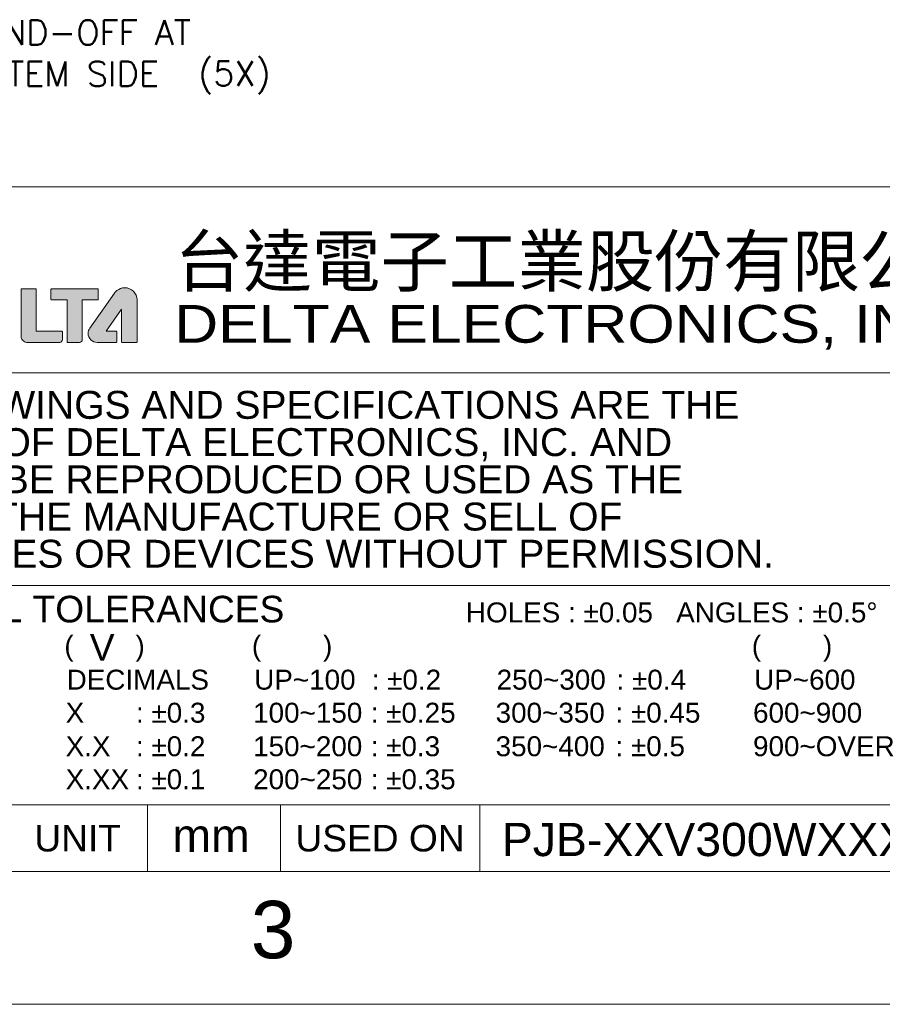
# Model space of a CAD drawing. Header units: millimetres. Extents: x 0 to 2584, y 0 to 2729.
# Tile 5 of 33: x 618 to 722, y 0 to 119. Entities that reach past the tile are written whole.
import ezdxf
from ezdxf.enums import TextEntityAlignment as Align

# ---------------------------------------------------------------- set-up
doc = ezdxf.new("R2010")
doc.units = ezdxf.units.MM
doc.header["$LTSCALE"] = 6
doc.layers.get('0').update_dxf_attribs({"linetype": 'CONTINUOUS'})
for name, color, linetype in [('2', 2, 'CONTINUOUS'), ('3', 3, 'CONTINUOUS'), ('DIM', 2, 'CONTINUOUS'), ('PAPER', 7, 'CONTINUOUS')]:
    doc.layers.add(name, color=color, linetype=linetype)
doc.styles.add('ARIAL', font='arial.ttf')
doc.styles.add('SIMPLEX', font='SIMPLEX.shx')
doc.styles.add('微軟正黑體', font='txt')

# ---------------------------------------------------------------- blocks, each defined once
blk = doc.blocks.new('f')
at = {"lineweight": 0}
h = blk.add_hatch(color=256, dxfattribs=at)
h.dxf.hatch_style = 1
edge = h.paths.add_edge_path()
edge.add_spline(control_points=[(603.53, -519.54), (603.52, -519.61), (603.49, -519.69), (603.43, -519.77)], knot_values=[17, 17, 17, 17, 18, 18, 18, 18], degree=3, periodic=0)
edge.add_spline(control_points=[(603.43, -519.77), (603.38, -519.84), (603.31, -519.89), (603.22, -519.89)], knot_values=[16, 16, 16, 16, 17, 17, 17, 17], degree=3, periodic=0)
edge.add_spline(control_points=[(603.22, -519.89), (603.22, -519.89), (603.22, -519.89), (603.22, -519.89)], knot_values=[14, 14, 14, 14, 14.999968, 14.999968, 14.999968, 14.999968], degree=3, periodic=0)
edge.add_spline(control_points=[(603.22, -519.89), (603.22, -519.89), (599.3, -519.89), (599.3, -519.89)], knot_values=[13, 13, 13, 13, 14, 14, 14, 14], degree=3, periodic=0)
edge.add_spline(control_points=[(599.3, -519.89), (599.16, -519.89), (598.96, -519.84), (598.8, -519.71)], knot_values=[12, 12, 12, 12, 13, 13, 13, 13], degree=3, periodic=0)
edge.add_spline(control_points=[(598.8, -519.71), (598.65, -519.59), (598.52, -519.39), (598.52, -519.11)], knot_values=[11, 11, 11, 11, 12, 12, 12, 12], degree=3, periodic=0)
edge.add_line((598.52, -519.11), (598.52, -513.46))
edge.add_spline(control_points=[(598.52, -513.46), (598.52, -513.42), (598.56, -513.38), (598.6, -513.38)], knot_values=[7, 7, 7, 7, 8, 8, 8, 8], degree=3, periodic=0)
edge.add_spline(control_points=[(598.6, -513.38), (598.6, -513.38), (600.29, -513.38), (600.29, -513.38)], knot_values=[6, 6, 6, 6, 7, 7, 7, 7], degree=3, periodic=0)
edge.add_spline(control_points=[(600.29, -513.38), (600.31, -513.38), (600.33, -513.39), (600.35, -513.41)], knot_values=[5, 5, 5, 5, 6, 6, 6, 6], degree=3, periodic=0)
edge.add_spline(control_points=[(600.35, -513.41), (600.36, -513.42), (600.37, -513.44), (600.37, -513.46)], knot_values=[4, 4, 4, 4, 5, 5, 5, 5], degree=3, periodic=0)
edge.add_spline(control_points=[(600.37, -513.46), (600.37, -513.46), (600.37, -518.54), (600.37, -518.54)], knot_values=[3, 3, 3, 3, 4, 4, 4, 4], degree=3, periodic=0)
edge.add_spline(control_points=[(600.37, -518.54), (600.37, -518.54), (603.45, -518.54), (603.45, -518.54)], knot_values=[2, 2, 2, 2, 3, 3, 3, 3], degree=3, periodic=0)
edge.add_spline(control_points=[(603.45, -518.54), (603.47, -518.54), (603.49, -518.55), (603.5, -518.56)], knot_values=[1, 1, 1, 1, 2, 2, 2, 2], degree=3, periodic=0)
edge.add_spline(control_points=[(603.5, -518.56), (603.52, -518.58), (603.53, -518.6), (603.53, -518.62)], knot_values=[0, 0, 0, 0, 1, 1, 1, 1], degree=3, periodic=0)
edge.add_spline(control_points=[(603.53, -518.62), (603.53, -518.87), (603.53, -519.43), (603.53, -519.54)], knot_values=[20, 20, 20, 20, 21, 21, 21, 21], degree=3, periodic=0)
edge.add_spline(control_points=[(603.53, -519.54), (603.53, -519.54), (603.53, -519.54), (603.53, -519.54)], knot_values=[18.999928, 18.999928, 18.999928, 18.999928, 19, 19, 19, 19], degree=3, periodic=0)
h = blk.add_hatch(color=256, dxfattribs=at)
h.dxf.hatch_style = 1
edge = h.paths.add_edge_path()
edge.add_spline(control_points=[(605.93, -519.52), (605.93, -519.52), (605.93, -514.78), (605.93, -514.78)], knot_values=[17, 17, 17, 17, 18, 18, 18, 18], degree=3, periodic=0)
edge.add_spline(control_points=[(605.93, -514.78), (605.93, -514.78), (605.93, -514.74), (605.93, -514.74)], knot_values=[18, 18, 18, 18, 19, 19, 19, 19], degree=3, periodic=0)
edge.add_spline(control_points=[(605.93, -514.74), (605.93, -514.74), (607.79, -514.74), (607.79, -514.74)], knot_values=[19, 19, 19, 19, 20, 20, 20, 20], degree=3, periodic=0)
edge.add_spline(control_points=[(607.79, -514.74), (607.81, -514.74), (607.83, -514.73), (607.85, -514.71)], knot_values=[20, 20, 20, 20, 21, 21, 21, 21], degree=3, periodic=0)
edge.add_spline(control_points=[(607.85, -514.71), (607.86, -514.7), (607.87, -514.68), (607.87, -514.66)], knot_values=[0, 0, 0, 0, 1, 1, 1, 1], degree=3, periodic=0)
edge.add_spline(control_points=[(607.87, -514.66), (607.87, -514.66), (607.87, -513.46), (607.87, -513.46)], knot_values=[1, 1, 1, 1, 2, 2, 2, 2], degree=3, periodic=0)
edge.add_spline(control_points=[(607.87, -513.46), (607.87, -513.42), (607.83, -513.39), (607.79, -513.39)], knot_values=[2, 2, 2, 2, 3, 3, 3, 3], degree=3, periodic=0)
edge.add_spline(control_points=[(607.79, -513.39), (607.79, -513.39), (602.22, -513.38), (602.22, -513.38)], knot_values=[3, 3, 3, 3, 4, 4, 4, 4], degree=3, periodic=0)
edge.add_spline(control_points=[(602.22, -513.38), (602.2, -513.38), (602.18, -513.39), (602.16, -513.4)], knot_values=[4, 4, 4, 4, 5, 5, 5, 5], degree=3, periodic=0)
edge.add_spline(control_points=[(602.16, -513.4), (602.15, -513.42), (602.14, -513.44), (602.14, -513.46)], knot_values=[5, 5, 5, 5, 6, 6, 6, 6], degree=3, periodic=0)
edge.add_spline(control_points=[(602.14, -513.46), (602.14, -513.46), (602.14, -514.67), (602.14, -514.67)], knot_values=[6, 6, 6, 6, 7, 7, 7, 7], degree=3, periodic=0)
edge.add_spline(control_points=[(602.14, -514.67), (602.14, -514.69), (602.15, -514.71), (602.16, -514.72)], knot_values=[7, 7, 7, 7, 8, 8, 8, 8], degree=3, periodic=0)
edge.add_spline(control_points=[(602.16, -514.72), (602.18, -514.74), (602.2, -514.74), (602.22, -514.74)], knot_values=[8, 8, 8, 8, 9, 9, 9, 9], degree=3, periodic=0)
edge.add_spline(control_points=[(602.22, -514.74), (602.22, -514.74), (604.1, -514.74), (604.1, -514.74)], knot_values=[9, 9, 9, 9, 10, 10, 10, 10], degree=3, periodic=0)
edge.add_spline(control_points=[(604.1, -514.74), (604.1, -514.74), (604.1, -519.8), (604.1, -519.8)], knot_values=[10, 10, 10, 10, 11, 11, 11, 11], degree=3, periodic=0)
edge.add_spline(control_points=[(604.1, -519.8), (604.1, -519.82), (604.11, -519.84), (604.12, -519.85)], knot_values=[11, 11, 11, 11, 12, 12, 12, 12], degree=3, periodic=0)
edge.add_spline(control_points=[(604.12, -519.85), (604.14, -519.87), (604.16, -519.88), (604.18, -519.88)], knot_values=[12, 12, 12, 12, 13, 13, 13, 13], degree=3, periodic=0)
edge.add_spline(control_points=[(604.18, -519.88), (604.18, -519.88), (605.6, -519.88), (605.6, -519.88)], knot_values=[13, 13, 13, 13, 14, 14, 14, 14], degree=3, periodic=0)
edge.add_spline(control_points=[(605.6, -519.88), (605.67, -519.88), (605.75, -519.85), (605.82, -519.79)], knot_values=[15, 15, 15, 15, 16, 16, 16, 16], degree=3, periodic=0)
edge.add_spline(control_points=[(605.82, -519.79), (605.88, -519.74), (605.94, -519.65), (605.93, -519.52)], knot_values=[16, 16, 16, 16, 17, 17, 17, 17], degree=3, periodic=0)
h = blk.add_hatch(color=256, dxfattribs=at)
h.dxf.hatch_style = 1
edge = h.paths.add_edge_path()
edge.add_spline(control_points=[(606.84, -518.16), (606.72, -518.34), (606.64, -518.56), (606.64, -518.79)], knot_values=[4, 4, 4, 4, 5, 5, 5, 5], degree=3, periodic=0)
edge.add_spline(control_points=[(606.64, -518.79), (606.64, -519.4), (607.14, -519.89), (607.74, -519.89)], knot_values=[5, 5, 5, 5, 6, 6, 6, 6], degree=3, periodic=0)
edge.add_spline(control_points=[(607.74, -519.89), (607.74, -519.89), (610.03, -519.89), (610.03, -519.89)], knot_values=[6, 6, 6, 6, 7, 7, 7, 7], degree=3, periodic=0)
edge.add_spline(control_points=[(610.03, -519.89), (610.05, -519.89), (610.07, -519.88), (610.09, -519.87)], knot_values=[7, 7, 7, 7, 8, 8, 8, 8], degree=3, periodic=0)
edge.add_spline(control_points=[(610.09, -519.87), (610.1, -519.85), (610.11, -519.83), (610.11, -519.81)], knot_values=[8, 8, 8, 8, 9, 9, 9, 9], degree=3, periodic=0)
edge.add_spline(control_points=[(610.11, -519.81), (610.11, -519.81), (610.11, -518.62), (610.11, -518.62)], knot_values=[9, 9, 9, 9, 10, 10, 10, 10], degree=3, periodic=0)
edge.add_spline(control_points=[(610.11, -518.62), (610.11, -518.6), (610.1, -518.58), (610.09, -518.56)], knot_values=[10, 10, 10, 10, 11, 11, 11, 11], degree=3, periodic=0)
edge.add_spline(control_points=[(610.09, -518.56), (610.07, -518.55), (610.05, -518.54), (610.03, -518.54)], knot_values=[11, 11, 11, 11, 12, 12, 12, 12], degree=3, periodic=0)
edge.add_spline(control_points=[(610.03, -518.54), (610.03, -518.54), (608.83, -518.54), (608.83, -518.54)], knot_values=[12, 12, 12, 12, 13, 13, 13, 13], degree=3, periodic=0)
edge.add_spline(control_points=[(608.83, -518.54), (608.83, -518.54), (610.68, -515.87), (610.68, -515.87)], knot_values=[13, 13, 13, 13, 14, 14, 14, 14], degree=3, periodic=0)
edge.add_spline(control_points=[(610.68, -515.87), (610.68, -515.87), (610.68, -519.81), (610.68, -519.81)], knot_values=[14, 14, 14, 14, 15, 15, 15, 15], degree=3, periodic=0)
edge.add_spline(control_points=[(610.68, -519.81), (610.68, -519.83), (610.69, -519.85), (610.7, -519.87)], knot_values=[15, 15, 15, 15, 16, 16, 16, 16], degree=3, periodic=0)
edge.add_spline(control_points=[(610.7, -519.87), (610.72, -519.88), (610.74, -519.89), (610.76, -519.89)], knot_values=[16, 16, 16, 16, 17, 17, 17, 17], degree=3, periodic=0)
edge.add_spline(control_points=[(610.76, -519.89), (610.76, -519.89), (612.49, -519.89), (612.49, -519.89)], knot_values=[17, 17, 17, 17, 18, 18, 18, 18], degree=3, periodic=0)
edge.add_spline(control_points=[(612.49, -519.89), (612.51, -519.89), (612.53, -519.88), (612.54, -519.87)], knot_values=[18, 18, 18, 18, 19, 19, 19, 19], degree=3, periodic=0)
edge.add_spline(control_points=[(612.54, -519.87), (612.56, -519.85), (612.56, -519.83), (612.56, -519.81)], knot_values=[19, 19, 19, 19, 20, 20, 20, 20], degree=3, periodic=0)
edge.add_line((612.56, -519.81), (612.56, -514.74))
edge.add_spline(control_points=[(612.56, -514.74), (612.56, -513.92), (611.9, -513.26), (611.08, -513.26)], knot_values=[21, 21, 21, 21, 22, 22, 22, 22], degree=3, periodic=0)
edge.add_spline(control_points=[(611.08, -513.26), (610.72, -513.26), (610.39, -513.39), (610.13, -513.6)], knot_values=[0, 0, 0, 0, 1, 1, 1, 1], degree=3, periodic=0)
edge.add_spline(control_points=[(610.13, -513.6), (610.03, -513.68), (609.91, -513.81), (609.82, -513.94)], knot_values=[1, 1, 1, 1, 2, 2, 2, 2], degree=3, periodic=0)
edge.add_line((609.82, -513.94), (606.84, -518.16))
for p, q in [((598.52, -513.46), (598.52, -519.11)), ((609.82, -513.94), (606.84, -518.16)), ((612.56, -514.74), (612.56, -519.81))]:
    blk.add_line(p, q, dxfattribs=at)
for points in [[(598.6, -513.38), (598.56, -513.38), (598.52, -513.42), (598.52, -513.46)], [(600.29, -513.38), (600.29, -513.38), (598.6, -513.38), (598.6, -513.38)], [(600.35, -513.41), (600.33, -513.39), (600.31, -513.38), (600.29, -513.38)], [(600.37, -513.46), (600.37, -513.44), (600.36, -513.42), (600.35, -513.41)], [(600.37, -518.54), (600.37, -518.54), (600.37, -513.46), (600.37, -513.46)], [(602.16, -513.4), (602.15, -513.42), (602.14, -513.44), (602.14, -513.46)], [(602.14, -513.46), (602.14, -513.46), (602.14, -514.67), (602.14, -514.67)], [(602.22, -513.38), (602.2, -513.38), (602.18, -513.39), (602.16, -513.4)], [(607.79, -513.39), (607.79, -513.39), (602.22, -513.38), (602.22, -513.38)], [(607.87, -513.46), (607.87, -513.42), (607.83, -513.39), (607.79, -513.39)], [(607.87, -514.66), (607.87, -514.66), (607.87, -513.46), (607.87, -513.46)], [(610.13, -513.6), (610.03, -513.68), (609.91, -513.81), (609.82, -513.94)], [(611.08, -513.26), (610.72, -513.26), (610.39, -513.39), (610.13, -513.6)], [(612.56, -514.74), (612.56, -513.92), (611.9, -513.26), (611.08, -513.26)], [(602.14, -514.67), (602.14, -514.69), (602.15, -514.71), (602.16, -514.72)], [(602.16, -514.72), (602.18, -514.74), (602.2, -514.74), (602.22, -514.74)], [(602.22, -514.74), (602.22, -514.74), (604.1, -514.74), (604.1, -514.74)], [(604.1, -514.74), (604.1, -514.74), (604.1, -519.8), (604.1, -519.8)], [(605.93, -514.78), (605.93, -514.78), (605.93, -514.74), (605.93, -514.74)], [(605.93, -514.74), (605.93, -514.74), (607.79, -514.74), (607.79, -514.74)], [(605.93, -519.52), (605.93, -519.52), (605.93, -514.78), (605.93, -514.78)], [(607.79, -514.74), (607.81, -514.74), (607.83, -514.73), (607.85, -514.71)], [(607.85, -514.71), (607.86, -514.7), (607.87, -514.68), (607.87, -514.66)], [(608.83, -518.54), (608.83, -518.54), (610.68, -515.87), (610.68, -515.87)], [(610.68, -515.87), (610.68, -515.87), (610.68, -519.81), (610.68, -519.81)], [(598.52, -519.11), (598.52, -519.39), (598.65, -519.59), (598.8, -519.71)], [(603.45, -518.54), (603.45, -518.54), (600.37, -518.54), (600.37, -518.54)], [(603.43, -519.77), (603.49, -519.69), (603.52, -519.61), (603.53, -519.54)], [(603.5, -518.56), (603.49, -518.55), (603.47, -518.54), (603.45, -518.54)], [(603.53, -518.62), (603.53, -518.6), (603.52, -518.58), (603.5, -518.56)], [(603.53, -519.54), (603.53, -519.43), (603.53, -518.87), (603.53, -518.62)], [(603.53, -519.54), (603.53, -519.54), (603.53, -519.54), (603.53, -519.54)], [(603.53, -519.54), (603.53, -519.54), (603.53, -519.54), (603.53, -519.54)], [(605.82, -519.79), (605.88, -519.74), (605.94, -519.65), (605.93, -519.52)], [(610.03, -518.54), (610.03, -518.54), (608.83, -518.54), (608.83, -518.54)], [(610.09, -518.56), (610.07, -518.55), (610.05, -518.54), (610.03, -518.54)], [(610.11, -518.62), (610.11, -518.6), (610.1, -518.58), (610.09, -518.56)], [(610.11, -519.81), (610.11, -519.81), (610.11, -518.62), (610.11, -518.62)], [(598.8, -519.71), (598.96, -519.84), (599.16, -519.89), (599.3, -519.89)], [(599.3, -519.89), (599.3, -519.89), (603.22, -519.89), (603.22, -519.89)], [(603.22, -519.89), (603.31, -519.89), (603.38, -519.84), (603.43, -519.77)], [(603.22, -519.89), (603.22, -519.89), (603.22, -519.89), (603.22, -519.89)], [(603.22, -519.89), (603.22, -519.89), (603.22, -519.89), (603.22, -519.89)], [(604.1, -519.8), (604.1, -519.82), (604.11, -519.84), (604.12, -519.85)], [(604.12, -519.85), (604.14, -519.87), (604.16, -519.88), (604.18, -519.88)], [(604.18, -519.88), (604.18, -519.88), (605.6, -519.88), (605.6, -519.88)], [(605.6, -519.88), (605.67, -519.88), (605.75, -519.85), (605.82, -519.79)], [(605.6, -519.88), (605.6, -519.88), (605.6, -519.88), (605.6, -519.88)], [(607.74, -519.89), (607.74, -519.89), (610.03, -519.89), (610.03, -519.89)], [(610.03, -519.89), (610.05, -519.89), (610.07, -519.88), (610.09, -519.87)], [(610.09, -519.87), (610.1, -519.85), (610.11, -519.83), (610.11, -519.81)], [(610.68, -519.81), (610.68, -519.83), (610.69, -519.85), (610.7, -519.87)], [(610.7, -519.87), (610.72, -519.88), (610.74, -519.89), (610.76, -519.89)], [(610.76, -519.89), (610.76, -519.89), (612.49, -519.89), (612.49, -519.89)], [(612.49, -519.89), (612.51, -519.89), (612.53, -519.88), (612.54, -519.87)], [(612.54, -519.87), (612.56, -519.85), (612.56, -519.83), (612.56, -519.81)]]:
    blk.add_open_spline(points, degree=3, dxfattribs=at)
blk.add_open_spline([(606.84, -518.16), (606.72, -518.34), (606.64, -518.56), (606.64, -518.79), (606.64, -519.4), (607.14, -519.89), (607.74, -519.89)], degree=3, knots=[4, 4, 4, 4, 5, 5, 5, 6, 6, 6, 6], dxfattribs=at)
at = {"layer": '3', "lineweight": 0}
blk.add_line((563.95, -575.87), (716.79, -575.87), dxfattribs=at)
at = {"layer": 'PAPER', "color": 3, "lineweight": 0}
for p, q in [((563.95, -501.06), (716.79, -501.06)), ((563.95, -523.58), (716.79, -523.58)), ((716.79, -549.32), (563.95, -549.32)), ((613.82, -575.87), (613.82, -583.91)), ((629.91, -575.87), (629.91, -583.91)), ((654.04, -575.87), (654.04, -583.91)), ((869.63, -583.91), (226.09, -583.91))]:
    blk.add_line(p, q, dxfattribs=at)
at = {"layer": 'PAPER', "color": 4, "lineweight": 0}
blk.add_line((210, -600), (885.71, -600), dxfattribs=at)
at = {"lineweight": 0, "style": 'ARIAL'}
for tag, height, p in [('TITLE', 7.24, (806.62, -542.27)), ('PJZ-34V150WBHG', 6.44, (806.62, -568.7))]:
    blk.add_attdef(tag, text='', height=height, dxfattribs=at).set_placement(p, align=Align.CENTER)
for tag, p, height in [('V', (606.84, -558.4), 3.22), ('00', (854.87, -575.42), 6.44), ('2_____2', (765.47, -581.24), 4.02), ("XX/XX'XX", (823.18, -582.08), 4.02), ('mm', (616.84, -581.57), 4.02), ('ADP-XX', (656.71, -582.06), 4.02), ('--', (586.28, -581.88), 4.02)]:
    blk.add_attdef(tag, p, '', height=height, dxfattribs=at)
at = {"layer": '2', "lineweight": 0, "style": '微軟正黑體'}
blk.add_text('台達電子工業股份有限公司', height=6.0814, dxfattribs=at).set_placement((617.13, -513.09))
at = {"layer": 'PAPER', "color": 2, "lineweight": 0, "style": 'ARIAL', "width": 1.154139}
blk.add_text('DELTA ELECTRONICS, INC.', height=4.5692, dxfattribs=at).set_placement((617.06, -519.92), (714.07, -519.92), align=Align.FIT)
at = {"layer": 'PAPER', "color": 2, "lineweight": 0, "style": 'ARIAL'}
for s, p in [('THESE DRAWINGS AND SPECIFICATIONS ARE THE', (568.77, -527.44)), ('PROPERTY OF DELTA ELECTRONICS, INC. AND', (568.77, -531.95)), ('SHALL NOT BE REPRODUCED OR USED AS THE', (568.77, -536.45)), ('BASIS FOR THE MANUFACTURE OR SELL OF', (568.77, -540.96)), ('APPARATUSES OR DEVICES WITHOUT PERMISSION.', (568.77, -545.46))]:
    blk.add_text(s, height=3.3786, dxfattribs=at).set_placement(p, align=Align.MIDDLE_LEFT)
for s, height, p in [('DIMENSIONAL TOLERANCES', 3.2177, (567.7, -553.77)), ('HOLES : %%P0.05   ANGLES : %%P0.5%%D', 2.4133, (652.36, -553.77)), ('(        )', 2.413, (603.76, -557.8)), ('(        )', 2.413, (626.46, -557.8)), ('(        )', 2.413, (686.97, -557.8)), ('DECIMALS', 2.413, (604.04, -561.91)), ('UP~100', 2.413, (626.74, -561.91)), (': %%P0.2', 2.413, (640.96, -561.91)), ('250~300', 2.413, (656.08, -561.91)), (': %%P0.4', 2.413, (670.6, -561.91)), ('UP~600', 2.413, (687.25, -561.91)), ('X', 2.41, (603.92, -565.91)), (': %%P0.3', 2.413, (612.43, -565.91)), ('100~150', 2.413, (626.61, -565.91)), (': %%P0.25', 2.413, (640.84, -565.91)), ('300~350', 2.413, (655.96, -565.91)), (': %%P0.45', 2.413, (670.47, -565.91)), ('600~900', 2.413, (687.12, -565.91)), ('X.X', 2.413, (603.92, -569.97)), (': %%P0.2', 2.413, (612.43, -569.97)), ('150~200', 2.413, (626.61, -569.97)), (': %%P0.3', 2.413, (640.84, -569.97)), ('350~400', 2.413, (655.96, -569.97)), (': %%P0.5', 2.413, (670.47, -569.97)), ('900~OVER', 2.413, (687.12, -569.97)), ('X.XX', 2.413, (603.92, -573.97)), (': %%P0.1', 2.413, (612.43, -573.97)), ('200~250', 2.413, (626.61, -573.97)), (': %%P0.35', 2.413, (640.84, -573.97))]:
    blk.add_text(s, height=height, dxfattribs=at).set_placement(p)
for s, p in [('UNIT', (605.37, -579.89)), ('USED ON', (641.97, -579.89))]:
    blk.add_text(s, height=3.218, dxfattribs=at).set_placement(p, align=Align.MIDDLE_CENTER)
at = {"layer": 'PAPER', "color": 1, "lineweight": 0, "style": 'ARIAL'}
blk.add_text('3', height=6.95, dxfattribs=at).set_placement((626.33, -594.43))

msp = doc.modelspace()

# ---------------------------------------------------------------- block references
at = {"layer": 'DIM', "lineweight": 0}
ref = msp.add_blockref('f', (19.17, 600), dxfattribs=at)
ref.add_attrib('ADP-XX', 'PJB-XXV300WXXXX', (675.88, 17.94), dxfattribs={"layer": '0', "lineweight": 0, "height": 4.0221, "style": 'ARIAL'})
ref.add_attrib('mm', 'mm', (636.01, 18.43), dxfattribs={"layer": '0', "lineweight": 0, "height": 4.022, "style": 'ARIAL'})
ref.add_attrib('V', 'V', (626.01, 41.6), dxfattribs={"layer": '0', "lineweight": 0, "height": 3.22, "style": 'ARIAL'})

# ---------------------------------------------------------------- texts
at = {"layer": 'DIM', "lineweight": 0, "char_height": 3, "style": 'SIMPLEX'}
for s, insert, attachment_point in [('\\A1;STAND-OFF AT\\PSYSTEM SIDE', (608.55, 119.13), 1), ('(5X)', (647.9, 110.18), 9)]:
    msp.add_mtext(s, dxfattribs=dict(at, insert=insert, attachment_point=attachment_point))

doc.saveas('drawing.dxf')
